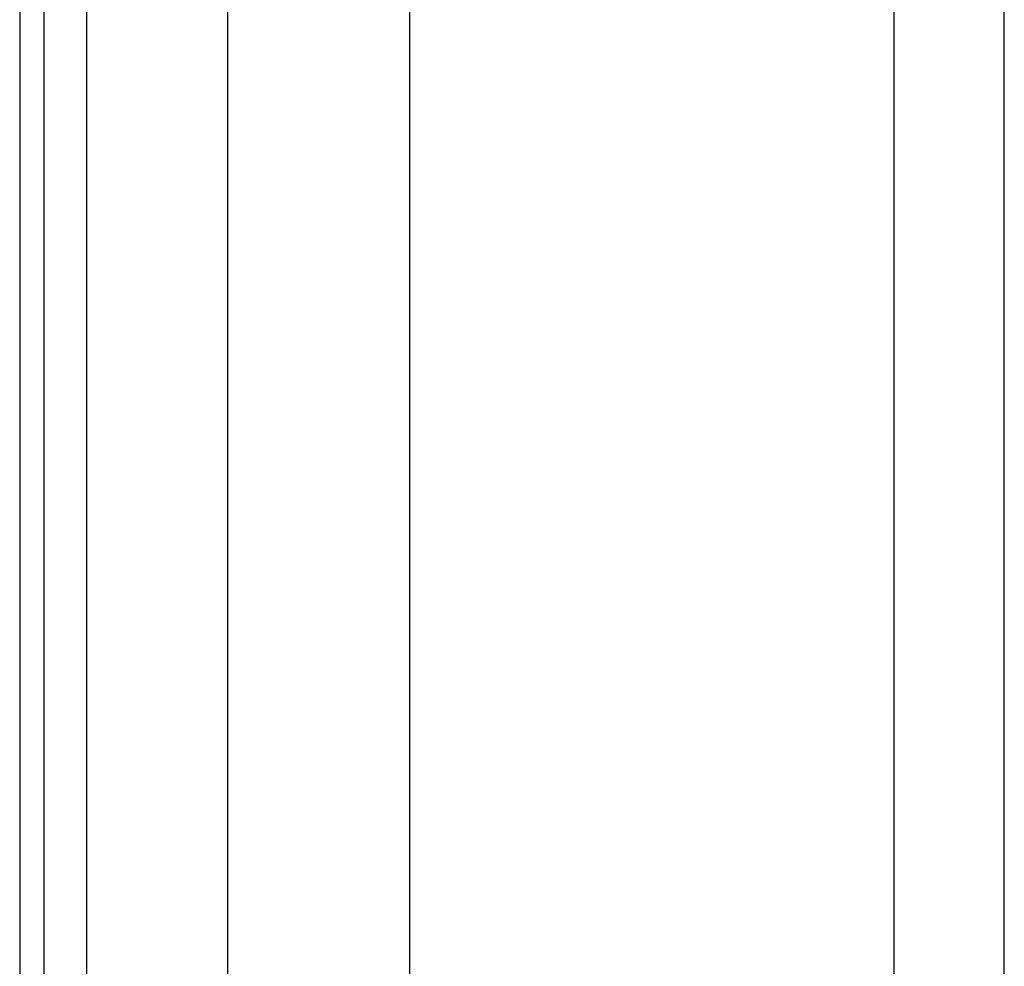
# Model space of a CAD drawing. Header units: inches. Extents: x 4 to 105, y 5 to 58.
# Tile 58 of 133: x 3.52 to 5.65, y 25.94 to 27.99. Entities that reach past the tile are written whole.
import ezdxf

# ---------------------------------------------------------------- set-up
doc = ezdxf.new("R2010")
doc.units = ezdxf.units.IN
doc.header["$MEASUREMENT"] = 0
doc.layers.add('Visible Edges(ANSI)', color=7, linetype='Continuous', lineweight=25)
doc.layers.add('Visible Tangent Edges(ANSI)', color=7, linetype='Continuous', lineweight=25)

msp = doc.modelspace()

# ---------------------------------------------------------------- linework, layer by layer
at = {"layer": 'Visible Edges(ANSI)'}
for p, q in [((3.5179, 39.1425), (3.5179, 9.6315)), ((3.5709, 9.6315), (3.5709, 39.1425)), ((3.9699, 14.1184), (3.9699, 34.6556)), ((4.3636, 34.6546), (4.3636, 14.1194)), ((5.6549, 25.801), (5.6549, 29.6603)), ((5.4157, 25.887), (5.4157, 29.5743))]:
    msp.add_line(p, q, dxfattribs=at)
at = {"layer": 'Visible Tangent Edges(ANSI)'}
msp.add_line((3.6639, 9.6315), (3.6639, 39.1425), dxfattribs=at)

doc.saveas('drawing.dxf')
